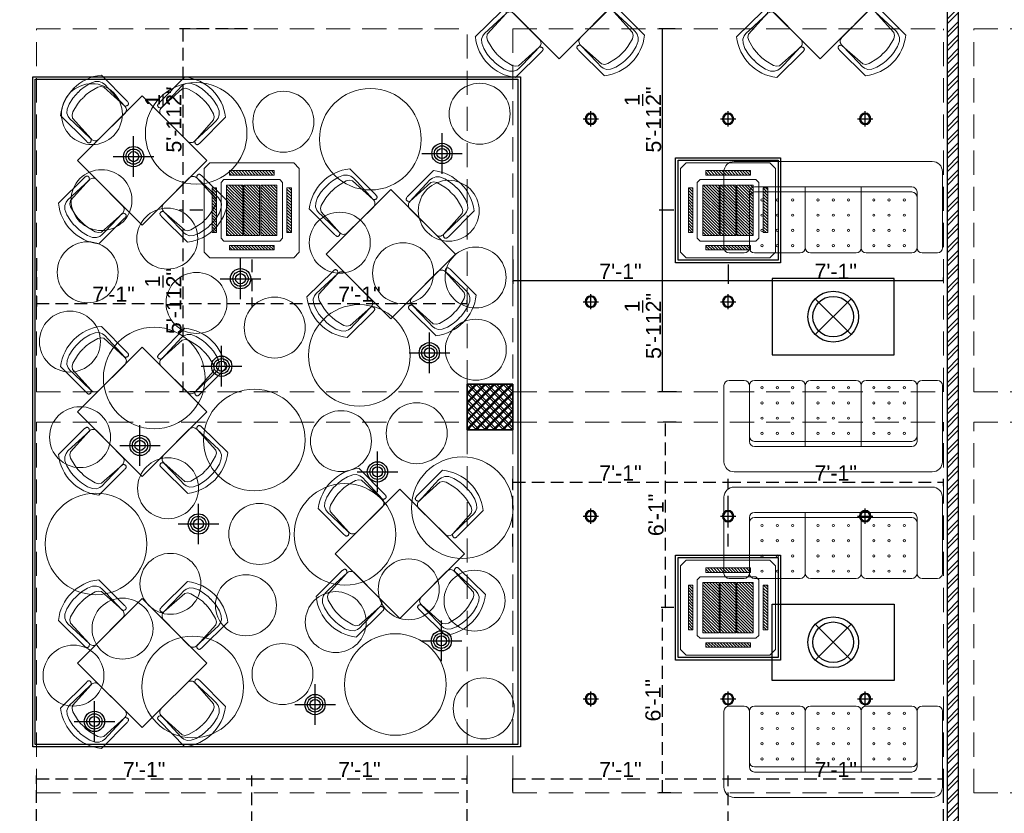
# Model space of a CAD drawing. Header units: inches. Extents: x 105152 to 158499, y 12149 to 30915.
# Tile 16 of 256: x 123361 to 123748, y 17563 to 17876. Entities that reach past the tile are written whole.
import ezdxf

# ---------------------------------------------------------------- set-up
doc = ezdxf.new("R2010")
doc.units = ezdxf.units.IN
doc.header["$MEASUREMENT"] = 0
doc.header["$PDMODE"] = 34
doc.linetypes.add('HIDDEN', pattern=[0.375, 0.25, -0.125])
for name, color, linetype, lineweight in [('-AC-EQUEPMENT', 1, 'Continuous', 20), ('PD_COLUMN', 2, 'Continuous', 60), ('PD_FURNITURE_FIX', 20, 'Continuous', 18), ('PD_HATCH', 45, 'Continuous', 9)]:
    doc.layers.add(name, color=color, linetype=linetype, lineweight=lineweight)
doc.layers.add('15w led', color=7, linetype='Continuous', true_color=0xe600e6)
doc.layers.add('PD_BASE', color=8, linetype='Continuous', transparency=0.5)
doc.layers.add('PD_DIMENSION', color=101, linetype='Continuous')
doc.layers.add('PD_LIGHTING', color=23, linetype='Continuous')
doc.styles.get("Standard").update_dxf_attribs({"font": 'arial.ttf', "height": 6})
doc.dimstyles.new('ISO-10', dxfattribs={"dimtxt": 6, "dimasz": 0.5, "dimexe": 1.25, "dimexo": 0.625, "dimtad": 1, "dimtoh": 1, "dimdec": 1, "dimlunit": 4, "dimtxsty": 'Standard', "dimblk": 'ARCHTICK', "dimcen": 2.5, "dimclrt": 3, "dimadec": 0, "dimazin": 0, "dimtfac": 1, "dimtdec": 1, "dimtmove": 1, "dimatfit": 3, "dimfxl": 1, "dimarcsym": 0})

# ---------------------------------------------------------------- blocks, each defined once
blk = doc.blocks.new('LGIHT46E')
for p, q in [((7.07, 7.07), (-7.07, -7.07)), ((-7.07, 7.07), (7.07, -7.07))]:
    blk.add_line(p, q)
for radius in [10, 8]:
    blk.add_circle((0, 0), radius)
blk = doc.blocks.new('columns2')
at = {"layer": 'PD_HATCH', "lineweight": 5}
h = blk.add_hatch(dxfattribs=at)
h.set_pattern_fill('ANSI37', color=173, scale=20)
h.paths.add_polyline_path([(387, -250), (387, -268), (369, -268), (369, -250)])
h.paths.add_polyline_path([(18, 0), (18, -15), (0, -15), (0, 0)])
h.paths.add_polyline_path([(18, -828), (18, -813), (0, -813), (0, -828)])
h.paths.add_polyline_path([(201, -870), (186, -870), (186, -888), (201, -888)])
h.paths.add_polyline_path([(570, -870), (555, -870), (555, -888), (570, -888)])
h.paths.add_polyline_path([(754.5, -870), (739.5, -870), (739.5, -888), (754.5, -888)])
h.paths.add_polyline_path([(934.5, -870), (919.5, -870), (919.5, -888), (934.5, -888)])
h.paths.add_polyline_path([(385.5, -870), (370.5, -870), (370.5, -888), (385.5, -888)])
h.paths.add_polyline_path([(201, 42), (186, 42), (186, 60), (201, 60)])
h.paths.add_polyline_path([(387, -578), (387, -560), (369, -560), (369, -578)])
h.paths.add_polyline_path([(1116, -731.5), (1116, -716.5), (1098, -716.5), (1098, -731.5)])
h.paths.add_polyline_path([(1116, -111.5), (1116, -96.5), (1098, -96.5), (1098, -111.5)])
h.paths.add_polyline_path([(1116, -561.5), (1116, -576.5), (1098, -576.5), (1098, -561.5)])
h.paths.add_polyline_path([(1116, -251.5), (1116, -266.5), (1098, -266.5), (1098, -251.5)])
h.paths.add_polyline_path([(0, -731.5), (0, -716.5), (18, -716.5), (18, -731.5)])
h.paths.add_polyline_path([(0, -111.5), (0, -96.5), (18, -96.5), (18, -111.5)])
h.paths.add_polyline_path([(0, -406.5), (0, -421.5), (18, -421.5), (18, -406.5)])
h.paths.add_polyline_path([(0, -561.5), (0, -576.5), (18, -576.5), (18, -561.5)])
h.paths.add_polyline_path([(0, -251.5), (0, -266.5), (18, -266.5), (18, -251.5)])
h.paths.add_polyline_path([(993, -111.5), (993, -99.5), (984, -99.5), (984, -111.5)])
h.paths.add_polyline_path([(993, -189.5), (993, -201.5), (984, -201.5), (984, -189.5)])
h.paths.add_polyline_path([(903, -111.5), (903, -99.5), (912, -99.5), (912, -111.5)])
h.paths.add_polyline_path([(903, -189.5), (903, -201.5), (912, -201.5), (912, -189.5)])
h.paths.add_polyline_path([(75, -870), (60, -870), (60, -888), (75, -888)])
h.paths.add_polyline_path([(1116, -870), (1101, -870), (1101, -888), (1116, -888)])
h.paths.add_polyline_path([(75, 42), (60, 42), (60, 60), (75, 60)])
h.paths.add_polyline_path([(570, 42), (555, 42), (555, 60), (570, 60)])
h.paths.add_polyline_path([(754.5, 42), (739.5, 42), (739.5, 60), (754.5, 60)])
h.paths.add_polyline_path([(934.5, 42), (919.5, 42), (919.5, 60), (934.5, 60)])
h.paths.add_polyline_path([(385.5, 42), (370.5, 42), (370.5, 60), (385.5, 60)])
h.paths.add_polyline_path([(1116, 42), (1101, 42), (1101, 60), (1116, 60)])
h.paths.add_polyline_path([(738, -250), (738, -268), (756, -268), (756, -250)])
h.paths.add_polyline_path([(756, -578), (756, -560), (738, -560), (738, -578)])
at = {"layer": 'PD_COLUMN', "color": 173, "lineweight": 5}
blk.add_lwpolyline([(387, -578), (387, -560), (369, -560), (369, -578)], close=True, dxfattribs=at)
at = {"layer": 'PD_HATCH', "color": 173, "linetype": 'HIDDEN', "lineweight": 5, "ltscale": 38}
for p, q in [((199.5, -563), (199.5, -420)), ((199.5, -420), (369, -420)), ((369, -560), (369, -420)), ((387, -420), (556.5, -420)), ((387, -420), (387, -560)), ((556.5, -563), (556.5, -420)), ((568.5, -563), (568.5, -420)), ((568.5, -420), (738, -420)), ((199.5, -563), (369, -563)), ((387, -563), (556.5, -563)), ((568.5, -563), (738, -563)), ((199.5, -721), (199.5, -575)), ((199.5, -575), (369, -575)), ((387, -575), (556.5, -575)), ((556.5, -721), (556.5, -575)), ((568.5, -721), (568.5, -575)), ((568.5, -575), (738, -575)), ((369, -578), (369, -721)), ((387, -578), (387, -721)), ((199.5, -721), (369, -721)), ((387, -721), (556.5, -721)), ((568.5, -721), (738, -721))]:
    blk.add_line(p, q, dxfattribs=at)
blk = doc.blocks.new('dgdg')
h = blk.add_hatch()
h.set_pattern_fill('ANSI31', color=256, scale=150)
h.paths.add_polyline_path([(-20, -226), (-60, -226), (-60, -626), (-20, -626)])
h.paths.add_polyline_path([(-175, -71), (-575, -71), (-575, -111), (-175, -111)])
h.paths.add_polyline_path([(-690, -226), (-730, -226), (-730, -626), (-690, -626)])
h.paths.add_polyline_path([(-175, -741), (-575, -741), (-575, -781), (-175, -781)])
h = blk.add_hatch()
h.set_pattern_fill('ANSI31', color=256, scale=150)
h.set_pattern_definition([(45, (17390.127, 13433.387), (-13.258252, 13.258252), [])])
h.paths.add_polyline_path([(-455, -651), (-600, -651), (-600, -201), (-455, -201)])
h.paths.add_polyline_path([(-295, -201), (-150, -201), (-150, -651), (-295, -651)])
h.paths.add_polyline_path([(-305, -651), (-445, -651), (-445, -201), (-305, -201)])
for points in [[(-750, -1), (0, -1), (50, -51), (50, -801), (0, -851), (-750, -851), (-800, -801), (-800, -51)], [(-575, -71), (-175, -71), (-175, -111), (-575, -111)], [(-625, -151), (-125, -151), (-100, -176), (-100, -676), (-125, -701), (-625, -701), (-650, -676), (-650, -176)], [(-690, -626), (-690, -226), (-730, -226), (-730, -626)], [(-60, -626), (-60, -226), (-20, -226), (-20, -626)], [(-575, -781), (-175, -781), (-175, -741), (-575, -741)]]:
    blk.add_lwpolyline(points, close=True)
for points in [[(-455, -651), (-600, -651), (-600, -201), (-455, -201), (-455, -651)], [(-305, -651), (-445, -651), (-445, -201), (-305, -201), (-305, -651)], [(-295, -201), (-150, -201), (-150, -651), (-295, -651), (-295, -201)]]:
    blk.add_lwpolyline(points)
blk = doc.blocks.new('ight 18w')
at = {"lineweight": 25}
for p, q in [((6, 0), (-6, 0)), ((0, 6), (0, -6))]:
    blk.add_line(p, q, dxfattribs=at)
for radius in [4.5, 3.75]:
    blk.add_circle((0, 0), radius, dxfattribs=at)
blk = doc.blocks.new('PENDATJT3')
for p, q in [((0, -8), (0, 8)), ((-8, 0), (8, 0))]:
    blk.add_line(p, q)
for radius in [4, 3, 2]:
    blk.add_circle((0, 0), radius)
blk = doc.blocks.new('_ArchTick')
at = {"color": 0, "linetype": 'ByBlock', "const_width": 0.15}
blk.add_lwpolyline([(-0.5, -0.5), (0.5, 0.5)], dxfattribs=at)
blk = doc.blocks.new('*D253')
at = {"layer": 'Defpoints', "color": 0, "ltscale": 20, "transparency": 16777216}
for p in [(123452.24, 17872.43), (123425.1, 17800.93), (123433.54, 17800.93)]:
    blk.add_point(p, dxfattribs=at)
at = {"layer": 'PD_DIMENSION', "color": 0, "linetype": 'HIDDEN', "lineweight": -2, "ltscale": 20, "transparency": 16777216}
for p, q in [((123450.5, 17872.43), (123423.85, 17872.43)), ((123425.1, 17872.43), (123425.1, 17800.93)), ((123432.92, 17800.93), (123423.85, 17800.93))]:
    blk.add_line(p, q, dxfattribs=at)
at = {"layer": 'PD_DIMENSION', "color": 0, "lineweight": -2, "ltscale": 20, "transparency": 16777216, "xscale": 0.5, "yscale": 0.5, "zscale": 0.5}
for p, rotation in [((123425.1, 17872.43), 90), ((123425.1, 17800.93), 270)]:
    blk.add_blockref('_ArchTick', p, dxfattribs=dict(at, rotation=rotation))
at = {"layer": 'PD_DIMENSION', "color": 3, "ltscale": 20, "transparency": 16777216, "insert": (123417.4, 17836.68), "char_height": 6, "attachment_point": 5, "rotation": 90}
blk.add_mtext('5\'-11{\\H1.000000x;\\S1/2;}"', dxfattribs=at)
blk = doc.blocks.new('*D254')
at = {"layer": 'Defpoints', "color": 0, "ltscale": 20, "transparency": 16777216}
for p in [(123367.49, 17782.67), (123452.24, 17782.23), (123452.24, 17764.28)]:
    blk.add_point(p, dxfattribs=at)
at = {"layer": 'PD_DIMENSION', "color": 0, "linetype": 'HIDDEN', "lineweight": -2, "ltscale": 20, "transparency": 16777216}
for p, q in [((123367.49, 17782.05), (123367.49, 17763.03)), ((123452.24, 17781.6), (123452.24, 17763.03)), ((123367.49, 17764.28), (123452.24, 17764.28))]:
    blk.add_line(p, q, dxfattribs=at)
at = {"layer": 'PD_DIMENSION', "color": 0, "lineweight": -2, "ltscale": 20, "transparency": 16777216, "xscale": 0.5, "yscale": 0.5, "zscale": 0.5, "rotation": 180}
blk.add_blockref('_ArchTick', (123367.49, 17764.28), dxfattribs=at)
at = {"layer": 'PD_DIMENSION', "color": 0, "lineweight": -2, "ltscale": 20, "transparency": 16777216, "xscale": 0.5, "yscale": 0.5, "zscale": 0.5}
blk.add_blockref('_ArchTick', (123452.24, 17764.28), dxfattribs=at)
at = {"layer": 'PD_DIMENSION', "color": 3, "ltscale": 20, "transparency": 16777216, "insert": (123397.84, 17767.91), "char_height": 6, "attachment_point": 5}
blk.add_mtext('7\'-1"', dxfattribs=at)
blk = doc.blocks.new('*D255')
at = {"layer": 'Defpoints', "color": 0, "ltscale": 20, "transparency": 16777216}
for p in [(123452.24, 17782.23), (123536.99, 17764.28), (123536.99, 17764.28)]:
    blk.add_point(p, dxfattribs=at)
at = {"layer": 'PD_DIMENSION', "color": 0, "linetype": 'HIDDEN', "lineweight": -2, "ltscale": 20, "transparency": 16777216}
for p, q in [((123452.24, 17781.6), (123452.24, 17763.03)), ((123452.24, 17764.28), (123536.99, 17764.28)), ((123536.99, 17764.28), (123536.99, 17765.53))]:
    blk.add_line(p, q, dxfattribs=at)
at = {"layer": 'PD_DIMENSION', "color": 0, "lineweight": -2, "ltscale": 20, "transparency": 16777216, "xscale": 0.5, "yscale": 0.5, "zscale": 0.5, "rotation": 180}
blk.add_blockref('_ArchTick', (123452.24, 17764.28), dxfattribs=at)
at = {"layer": 'PD_DIMENSION', "color": 0, "lineweight": -2, "ltscale": 20, "transparency": 16777216, "xscale": 0.5, "yscale": 0.5, "zscale": 0.5}
blk.add_blockref('_ArchTick', (123536.99, 17764.28), dxfattribs=at)
at = {"layer": 'PD_DIMENSION', "color": 3, "ltscale": 20, "transparency": 16777216, "insert": (123494.62, 17767.91), "char_height": 6, "attachment_point": 5}
blk.add_mtext('7\'-1"', dxfattribs=at)
blk = doc.blocks.new('*D256')
at = {"layer": 'Defpoints', "color": 0, "ltscale": 20, "transparency": 16777216}
for p in [(123433.54, 17800.93), (123425.1, 17729.43), (123433.54, 17729.43)]:
    blk.add_point(p, dxfattribs=at)
at = {"layer": 'PD_DIMENSION', "color": 0, "linetype": 'HIDDEN', "lineweight": -2, "ltscale": 20, "transparency": 16777216}
for p, q in [((123432.92, 17800.93), (123423.85, 17800.93)), ((123425.1, 17800.93), (123425.1, 17729.43)), ((123432.92, 17729.43), (123423.85, 17729.43))]:
    blk.add_line(p, q, dxfattribs=at)
at = {"layer": 'PD_DIMENSION', "color": 0, "lineweight": -2, "ltscale": 20, "transparency": 16777216, "xscale": 0.5, "yscale": 0.5, "zscale": 0.5}
for p, rotation in [((123425.1, 17800.93), 90), ((123425.1, 17729.43), 270)]:
    blk.add_blockref('_ArchTick', p, dxfattribs=dict(at, rotation=rotation))
at = {"layer": 'PD_DIMENSION', "color": 3, "ltscale": 20, "transparency": 16777216, "insert": (123417.4, 17765.18), "char_height": 6, "attachment_point": 5, "rotation": 90}
blk.add_mtext('5\'-11{\\H1.000000x;\\S1/2;}"', dxfattribs=at)
blk = doc.blocks.new('*D269')
at = {"layer": 'Defpoints', "color": 0, "ltscale": 20, "transparency": 16777216}
for p in [(123452.24, 17577.03), (123367.49, 17559.43), (123452.24, 17549.43)]:
    blk.add_point(p, dxfattribs=at)
at = {"layer": 'PD_DIMENSION', "color": 0, "linetype": 'HIDDEN', "lineweight": -2, "ltscale": 20, "transparency": 16777216}
for p, q in [((123367.49, 17560.05), (123367.49, 17578.28)), ((123452.24, 17551.63), (123452.24, 17578.28)), ((123367.49, 17577.03), (123452.24, 17577.03))]:
    blk.add_line(p, q, dxfattribs=at)
at = {"layer": 'PD_DIMENSION', "color": 0, "lineweight": -2, "ltscale": 20, "transparency": 16777216, "xscale": 0.5, "yscale": 0.5, "zscale": 0.5, "rotation": 180}
blk.add_blockref('_ArchTick', (123367.49, 17577.03), dxfattribs=at)
at = {"layer": 'PD_DIMENSION', "color": 0, "lineweight": -2, "ltscale": 20, "transparency": 16777216, "xscale": 0.5, "yscale": 0.5, "zscale": 0.5}
blk.add_blockref('_ArchTick', (123452.24, 17577.03), dxfattribs=at)
at = {"layer": 'PD_DIMENSION', "color": 3, "ltscale": 20, "transparency": 16777216, "insert": (123409.87, 17580.67), "char_height": 6, "attachment_point": 5}
blk.add_mtext('7\'-1"', dxfattribs=at)
blk = doc.blocks.new('*D270')
at = {"layer": 'Defpoints', "color": 0, "ltscale": 20, "transparency": 16777216}
for p in [(123536.99, 17577.03), (123536.99, 17559.43), (123452.24, 17549.43)]:
    blk.add_point(p, dxfattribs=at)
at = {"layer": 'PD_DIMENSION', "color": 0, "linetype": 'HIDDEN', "lineweight": -2, "ltscale": 20, "transparency": 16777216}
for p, q in [((123452.24, 17551.63), (123452.24, 17578.28)), ((123536.99, 17560.05), (123536.99, 17578.28)), ((123452.24, 17577.03), (123536.99, 17577.03))]:
    blk.add_line(p, q, dxfattribs=at)
at = {"layer": 'PD_DIMENSION', "color": 0, "lineweight": -2, "ltscale": 20, "transparency": 16777216, "xscale": 0.5, "yscale": 0.5, "zscale": 0.5, "rotation": 180}
blk.add_blockref('_ArchTick', (123452.24, 17577.03), dxfattribs=at)
at = {"layer": 'PD_DIMENSION', "color": 0, "lineweight": -2, "ltscale": 20, "transparency": 16777216, "xscale": 0.5, "yscale": 0.5, "zscale": 0.5}
blk.add_blockref('_ArchTick', (123536.99, 17577.03), dxfattribs=at)
at = {"layer": 'PD_DIMENSION', "color": 3, "ltscale": 20, "transparency": 16777216, "insert": (123494.62, 17580.67), "char_height": 6, "attachment_point": 5}
blk.add_mtext('7\'-1"', dxfattribs=at)
blk = doc.blocks.new('*D271')
at = {"layer": 'Defpoints', "color": 0, "ltscale": 20, "transparency": 16777216}
for p in [(123639.74, 17577.03), (123554.99, 17571.43), (123639.74, 17549.43)]:
    blk.add_point(p, dxfattribs=at)
at = {"layer": 'PD_DIMENSION', "color": 0, "linetype": 'HIDDEN', "lineweight": -2, "ltscale": 20, "transparency": 16777216}
for p, q in [((123554.99, 17572.05), (123554.99, 17578.28)), ((123639.74, 17551.63), (123639.74, 17578.28)), ((123554.99, 17577.03), (123639.74, 17577.03))]:
    blk.add_line(p, q, dxfattribs=at)
at = {"layer": 'PD_DIMENSION', "color": 0, "lineweight": -2, "ltscale": 20, "transparency": 16777216, "xscale": 0.5, "yscale": 0.5, "zscale": 0.5, "rotation": 180}
blk.add_blockref('_ArchTick', (123554.99, 17577.03), dxfattribs=at)
at = {"layer": 'PD_DIMENSION', "color": 0, "lineweight": -2, "ltscale": 20, "transparency": 16777216, "xscale": 0.5, "yscale": 0.5, "zscale": 0.5}
blk.add_blockref('_ArchTick', (123639.74, 17577.03), dxfattribs=at)
at = {"layer": 'PD_DIMENSION', "color": 3, "ltscale": 20, "transparency": 16777216, "insert": (123597.37, 17580.67), "char_height": 6, "attachment_point": 5}
blk.add_mtext('7\'-1"', dxfattribs=at)
blk = doc.blocks.new('*D272')
at = {"layer": 'Defpoints', "color": 0, "ltscale": 20, "transparency": 16777216}
for p in [(123724.49, 17577.03), (123724.49, 17559.43), (123639.74, 17549.43)]:
    blk.add_point(p, dxfattribs=at)
at = {"layer": 'PD_DIMENSION', "color": 0, "linetype": 'HIDDEN', "lineweight": -2, "ltscale": 20, "transparency": 16777216}
for p, q in [((123639.74, 17551.63), (123639.74, 17578.28)), ((123724.49, 17560.05), (123724.49, 17578.28)), ((123639.74, 17577.03), (123724.49, 17577.03))]:
    blk.add_line(p, q, dxfattribs=at)
at = {"layer": 'PD_DIMENSION', "color": 0, "lineweight": -2, "ltscale": 20, "transparency": 16777216, "xscale": 0.5, "yscale": 0.5, "zscale": 0.5, "rotation": 180}
blk.add_blockref('_ArchTick', (123639.74, 17577.03), dxfattribs=at)
at = {"layer": 'PD_DIMENSION', "color": 0, "lineweight": -2, "ltscale": 20, "transparency": 16777216, "xscale": 0.5, "yscale": 0.5, "zscale": 0.5}
blk.add_blockref('_ArchTick', (123724.49, 17577.03), dxfattribs=at)
at = {"layer": 'PD_DIMENSION', "color": 3, "ltscale": 20, "transparency": 16777216, "insert": (123682.12, 17580.67), "char_height": 6, "attachment_point": 5}
blk.add_mtext('7\'-1"', dxfattribs=at)
blk = doc.blocks.new('*D273')
at = {"layer": 'Defpoints', "color": 0, "ltscale": 20, "transparency": 16777216}
for p in [(123613.92, 17644.43), (123619.04, 17644.43), (123617.9, 17571.43)]:
    blk.add_point(p, dxfattribs=at)
at = {"layer": 'PD_DIMENSION', "color": 0, "linetype": 'HIDDEN', "lineweight": -2, "ltscale": 20, "transparency": 16777216}
for p, q in [((123618.42, 17644.43), (123612.67, 17644.43)), ((123613.92, 17571.43), (123613.92, 17644.43)), ((123617.27, 17571.43), (123612.67, 17571.43))]:
    blk.add_line(p, q, dxfattribs=at)
at = {"layer": 'PD_DIMENSION', "color": 0, "lineweight": -2, "ltscale": 20, "transparency": 16777216, "xscale": 0.5, "yscale": 0.5, "zscale": 0.5}
for p, rotation in [((123613.92, 17644.43), 90), ((123613.92, 17571.43), 270)]:
    blk.add_blockref('_ArchTick', p, dxfattribs=dict(at, rotation=rotation))
at = {"layer": 'PD_DIMENSION', "color": 3, "ltscale": 20, "transparency": 16777216, "insert": (123610.23, 17607.93), "char_height": 6, "attachment_point": 5, "rotation": 90}
blk.add_mtext('6\'-1"', dxfattribs=at)
blk = doc.blocks.new('*D274')
at = {"layer": 'Defpoints', "color": 0, "ltscale": 20, "transparency": 16777216}
for p in [(123615.06, 17717.43), (123619.89, 17717.43), (123619.04, 17644.43)]:
    blk.add_point(p, dxfattribs=at)
at = {"layer": 'PD_DIMENSION', "color": 0, "linetype": 'HIDDEN', "lineweight": -2, "ltscale": 20, "transparency": 16777216}
for p, q in [((123619.26, 17717.43), (123613.81, 17717.43)), ((123615.06, 17644.43), (123615.06, 17717.43)), ((123618.42, 17644.43), (123613.81, 17644.43))]:
    blk.add_line(p, q, dxfattribs=at)
at = {"layer": 'PD_DIMENSION', "color": 0, "lineweight": -2, "ltscale": 20, "transparency": 16777216, "xscale": 0.5, "yscale": 0.5, "zscale": 0.5}
for p, rotation in [((123615.06, 17717.43), 90), ((123615.06, 17644.43), 270)]:
    blk.add_blockref('_ArchTick', p, dxfattribs=dict(at, rotation=rotation))
at = {"layer": 'PD_DIMENSION', "color": 3, "ltscale": 20, "transparency": 16777216, "insert": (123611.38, 17680.93), "char_height": 6, "attachment_point": 5, "rotation": 90}
blk.add_mtext('6\'-1"', dxfattribs=at)
blk = doc.blocks.new('*D275')
at = {"layer": 'Defpoints', "color": 0, "ltscale": 20, "transparency": 16777216}
for p in [(123639.74, 17693.84), (123554.99, 17666.99), (123639.74, 17665.13)]:
    blk.add_point(p, dxfattribs=at)
at = {"layer": 'PD_DIMENSION', "color": 0, "linetype": 'HIDDEN', "lineweight": -2, "ltscale": 20, "transparency": 16777216}
for p, q in [((123554.99, 17668.44), (123554.99, 17695.09)), ((123639.74, 17668.44), (123639.74, 17695.09)), ((123554.99, 17693.84), (123639.74, 17693.84))]:
    blk.add_line(p, q, dxfattribs=at)
at = {"layer": 'PD_DIMENSION', "color": 0, "lineweight": -2, "ltscale": 20, "transparency": 16777216, "xscale": 0.5, "yscale": 0.5, "zscale": 0.5, "rotation": 180}
blk.add_blockref('_ArchTick', (123554.99, 17693.84), dxfattribs=at)
at = {"layer": 'PD_DIMENSION', "color": 0, "lineweight": -2, "ltscale": 20, "transparency": 16777216, "xscale": 0.5, "yscale": 0.5, "zscale": 0.5}
blk.add_blockref('_ArchTick', (123639.74, 17693.84), dxfattribs=at)
at = {"layer": 'PD_DIMENSION', "color": 3, "ltscale": 20, "transparency": 16777216, "insert": (123597.37, 17697.47), "char_height": 6, "attachment_point": 5}
blk.add_mtext('7\'-1"', dxfattribs=at)
blk = doc.blocks.new('*D276')
at = {"layer": 'Defpoints', "color": 0, "ltscale": 20, "transparency": 16777216}
for p in [(123724.49, 17693.84), (123724.49, 17691.57), (123639.74, 17665.13)]:
    blk.add_point(p, dxfattribs=at)
at = {"layer": 'PD_DIMENSION', "color": 0, "linetype": 'HIDDEN', "lineweight": -2, "ltscale": 20, "transparency": 16777216}
for p, q in [((123639.74, 17668.44), (123639.74, 17695.09)), ((123724.49, 17692.2), (123724.49, 17695.09)), ((123639.74, 17693.84), (123724.49, 17693.84))]:
    blk.add_line(p, q, dxfattribs=at)
at = {"layer": 'PD_DIMENSION', "color": 0, "lineweight": -2, "ltscale": 20, "transparency": 16777216, "xscale": 0.5, "yscale": 0.5, "zscale": 0.5, "rotation": 180}
blk.add_blockref('_ArchTick', (123639.74, 17693.84), dxfattribs=at)
at = {"layer": 'PD_DIMENSION', "color": 0, "lineweight": -2, "ltscale": 20, "transparency": 16777216, "xscale": 0.5, "yscale": 0.5, "zscale": 0.5}
blk.add_blockref('_ArchTick', (123724.49, 17693.84), dxfattribs=at)
at = {"layer": 'PD_DIMENSION', "color": 3, "ltscale": 20, "transparency": 16777216, "insert": (123682.12, 17697.47), "char_height": 6, "attachment_point": 5}
blk.add_mtext('7\'-1"', dxfattribs=at)
blk = doc.blocks.new('*D277')
at = {"layer": 'Defpoints', "color": 0, "transparency": 16777216}
for p in [(123554.99, 17782.16), (123639.74, 17780.23), (123639.74, 17773.24)]:
    blk.add_point(p, dxfattribs=at)
at = {"layer": 'PD_DIMENSION', "color": 0, "linetype": 'HIDDEN', "lineweight": -2, "transparency": 16777216}
for p, q in [((123554.99, 17781.53), (123554.99, 17771.99)), ((123639.74, 17779.6), (123639.74, 17771.99)), ((123554.99, 17773.24), (123639.74, 17773.24))]:
    blk.add_line(p, q, dxfattribs=at)
at = {"layer": 'PD_DIMENSION', "color": 0, "lineweight": -2, "transparency": 16777216, "xscale": 0.5, "yscale": 0.5, "zscale": 0.5, "rotation": 180}
blk.add_blockref('_ArchTick', (123554.99, 17773.24), dxfattribs=at)
at = {"layer": 'PD_DIMENSION', "color": 0, "lineweight": -2, "transparency": 16777216, "xscale": 0.5, "yscale": 0.5, "zscale": 0.5}
blk.add_blockref('_ArchTick', (123639.74, 17773.24), dxfattribs=at)
at = {"layer": 'PD_DIMENSION', "color": 3, "transparency": 16777216, "insert": (123597.37, 17776.88), "char_height": 6, "attachment_point": 5}
blk.add_mtext('7\'-1"', dxfattribs=at)
blk = doc.blocks.new('*D278')
at = {"layer": 'Defpoints', "color": 0, "transparency": 16777216}
for p in [(123639.74, 17780.23), (123724.49, 17773.24), (123724.49, 17773.24)]:
    blk.add_point(p, dxfattribs=at)
at = {"layer": 'PD_DIMENSION', "color": 0, "linetype": 'HIDDEN', "lineweight": -2, "transparency": 16777216}
for p, q in [((123639.74, 17779.6), (123639.74, 17771.99)), ((123639.74, 17773.24), (123724.49, 17773.24)), ((123724.49, 17773.24), (123724.49, 17774.49))]:
    blk.add_line(p, q, dxfattribs=at)
at = {"layer": 'PD_DIMENSION', "color": 0, "lineweight": -2, "transparency": 16777216, "xscale": 0.5, "yscale": 0.5, "zscale": 0.5, "rotation": 180}
blk.add_blockref('_ArchTick', (123639.74, 17773.24), dxfattribs=at)
at = {"layer": 'PD_DIMENSION', "color": 0, "lineweight": -2, "transparency": 16777216, "xscale": 0.5, "yscale": 0.5, "zscale": 0.5}
blk.add_blockref('_ArchTick', (123724.49, 17773.24), dxfattribs=at)
at = {"layer": 'PD_DIMENSION', "color": 3, "transparency": 16777216, "insert": (123682.12, 17776.88), "char_height": 6, "attachment_point": 5}
blk.add_mtext('7\'-1"', dxfattribs=at)
blk = doc.blocks.new('*D279')
at = {"layer": 'Defpoints', "color": 0, "transparency": 16777216}
for p in [(123613.92, 17800.93), (123619.04, 17800.93), (123620.09, 17729.43)]:
    blk.add_point(p, dxfattribs=at)
at = {"layer": 'PD_DIMENSION', "color": 0, "linetype": 'HIDDEN', "lineweight": -2, "transparency": 16777216}
for p, q in [((123618.42, 17800.93), (123612.67, 17800.93)), ((123613.92, 17729.43), (123613.92, 17800.93)), ((123619.46, 17729.43), (123612.67, 17729.43))]:
    blk.add_line(p, q, dxfattribs=at)
at = {"layer": 'PD_DIMENSION', "color": 0, "lineweight": -2, "transparency": 16777216, "xscale": 0.5, "yscale": 0.5, "zscale": 0.5}
for p, rotation in [((123613.92, 17800.93), 90), ((123613.92, 17729.43), 270)]:
    blk.add_blockref('_ArchTick', p, dxfattribs=dict(at, rotation=rotation))
at = {"layer": 'PD_DIMENSION', "color": 3, "transparency": 16777216, "insert": (123606.22, 17755.37), "char_height": 6, "attachment_point": 5, "rotation": 90}
blk.add_mtext('5\'-11{\\H1.000000x;\\S1/2;}"', dxfattribs=at)
blk = doc.blocks.new('*D280')
at = {"layer": 'Defpoints', "color": 0, "transparency": 16777216}
for p in [(123613.92, 17872.43), (123619.54, 17872.43), (123619.04, 17800.93)]:
    blk.add_point(p, dxfattribs=at)
at = {"layer": 'PD_DIMENSION', "color": 0, "linetype": 'HIDDEN', "lineweight": -2, "transparency": 16777216}
for p, q in [((123618.92, 17872.43), (123612.67, 17872.43)), ((123613.92, 17800.93), (123613.92, 17872.43)), ((123618.42, 17800.93), (123612.67, 17800.93))]:
    blk.add_line(p, q, dxfattribs=at)
at = {"layer": 'PD_DIMENSION', "color": 0, "lineweight": -2, "transparency": 16777216, "xscale": 0.5, "yscale": 0.5, "zscale": 0.5}
for p, rotation in [((123613.92, 17872.43), 90), ((123613.92, 17800.93), 270)]:
    blk.add_blockref('_ArchTick', p, dxfattribs=dict(at, rotation=rotation))
at = {"layer": 'PD_DIMENSION', "color": 3, "transparency": 16777216, "insert": (123606.22, 17836.68), "char_height": 6, "attachment_point": 5, "rotation": 90}
blk.add_mtext('5\'-11{\\H1.000000x;\\S1/2;}"', dxfattribs=at)
blk = doc.blocks.new('A$C57124B3B')
at = {"color": 251, "lineweight": 5}
for p, q in [((46, 504), (46, 109)), ((665, 109), (665, 506))]:
    blk.add_line(p, q, dxfattribs=at)
for points in [[(100, 525), (95, 530), (90, 534), (86, 537), (82, 539), (78, 541), (75, 542), (71, 542), (68, 542), (66, 541), (63, 541), (61, 540), (59, 539), (57, 538), (55, 537), (54, 535), (52, 534), (51, 532), (50, 529), (49, 526), (48, 522), (47, 516), (46, 509), (46, 506)], [(610, 525), (615, 530), (620, 534), (624, 537), (629, 539), (632, 541), (636, 542), (639, 542), (642, 542), (645, 541), (647, 541), (650, 540), (652, 539), (653, 538), (655, 537), (657, 535), (658, 534), (659, 532), (660, 529), (662, 526), (663, 522), (664, 516), (664, 509), (665, 506)], [(100, 525), (92, 265), (90, 207), (95, 175), (111, 140), (143, 111), (197, 86), (269, 70), (318, 65), (357, 65)], [(610, 525), (619, 265), (621, 207), (615, 175), (599, 140), (568, 111), (513, 86), (441, 70), (392, 65), (354, 65)]]:
    blk.add_lwpolyline(points, dxfattribs=at)
blk.add_lwpolyline([(353, 144), (310, 144), (260, 151), (165, 175), (136, 193), (116, 221), (100, 522, -0.429937), (157, 583), (553, 583, -0.429937), (610, 522), (594, 221), (575, 193), (545, 175), (450, 151), (401, 144), (357, 144)], format="xyb", dxfattribs=at)
blk.add_arc((355, 499), 498, 231.563, 308.437, dxfattribs=at)
blk = doc.blocks.new('5T2G3')
at = {"color": 251, "lineweight": 5}
blk.add_lwpolyline([(-65.1, 22.42), (-29.1, 22.42), (-29.1, 58.42), (-65.1, 58.42)], close=True, dxfattribs=at)
at = {"color": 251, "extrusion": (0, 0, -1), "yscale": 0.03640297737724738, "zscale": -0.03640297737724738}
for p, xscale, rotation in [((58.84, 79.7), 0.03640297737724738, 180.3099349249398), ((86.38, 27.68), 0.03640297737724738, 90.30993492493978), ((7.82, 27.68), -0.03640297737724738, 269.6900650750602), ((58.84, 1.14), -0.03640297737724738, 359.6900650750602)]:
    blk.add_blockref('A$C57124B3B', p, dxfattribs=dict(at, xscale=xscale, rotation=rotation))
blk = doc.blocks.new('3SEATER445')
at = {"color": 251, "lineweight": 5}
for p, q in [((-31.85, 36), (-37.85, 36)), ((-9.85, 36), (-27.85, 36)), ((-5.85, 36), (12.15, 36)), ((16.15, 36), (34.15, 36)), ((38.15, 36), (44.15, 36)), ((-39.85, 4), (-39.85, 34)), ((-29.85, 12), (-29.85, 34)), ((-7.85, 10), (-7.85, 34)), ((14.15, 10), (14.15, 34)), ((36.15, 34), (36.15, 12)), ((46.15, 34), (46.15, 4)), ((34.15, 12), (-27.85, 12)), ((-27.85, 10), (34.15, 10)), ((42.15, 0), (-35.85, 0))]:
    blk.add_line(p, q, dxfattribs=at)
for centre in [(-24.85, 33.14), (-18.85, 33.14), (-12.85, 33.14), (-2.85, 33.14), (3.15, 33.14), (9.15, 33.14), (19.15, 33.14), (25.15, 33.14), (31.15, 33.14), (-24.85, 27.14), (-18.85, 27.14), (-12.85, 27.14), (-2.85, 27.14), (3.15, 27.14), (9.15, 27.14), (19.15, 27.14), (25.15, 27.14), (31.15, 27.14), (-24.85, 21.14), (-18.85, 21.14), (-12.85, 21.14), (-2.85, 21.14), (3.15, 21.14), (9.15, 21.14), (19.15, 21.14), (25.15, 21.14), (31.15, 21.14), (-24.85, 15.14), (-18.85, 15.14), (-12.85, 15.14), (-2.85, 15.14), (3.15, 15.14), (9.15, 15.14), (19.15, 15.14), (25.15, 15.14), (31.15, 15.14)]:
    blk.add_circle(centre, 0.442, dxfattribs=at)
for centre, radius, start, end in [((-37.85, 34), 2, 90, 180), ((-31.85, 34), 2, 0, 90), ((-27.85, 34), 2, 90, 180), ((-9.85, 34), 2, 0, 90), ((-5.85, 34), 2, 90, 180), ((12.15, 34), 2, 0, 90), ((16.15, 34), 2, 90, 180), ((34.15, 34), 2, 360, 90), ((38.15, 34), 2, 90, 180), ((44.15, 34), 2, 360, 90), ((-27.85, 14), 2, 180, 270), ((-27.85, 12), 2, 180, 270), ((34.15, 14), 2, 270, 0), ((34.15, 12), 2, 270, 0), ((-35.85, 4), 4, 180, 270), ((42.15, 4), 4, 270, 360)]:
    blk.add_arc(centre, radius, start, end, dxfattribs=at)

msp = doc.modelspace()

# ---------------------------------------------------------------- hatches: boundary and pattern name
at = {"layer": 'PD_BASE'}
h = msp.add_hatch(dxfattribs=at)
h.set_pattern_fill('ANSI32', color=256, scale=10)
h.set_pattern_definition([(45, (-9858.2517, -1236.3267), (-2.65165043, 2.65165043), []), (45, (-9856.484, -1236.3267), (-2.65165043, 2.65165043), [])])
h.paths.add_polyline_path([(123730.49, 17954.55), (123536.99, 17954.55), (123536.99, 17949.55), (123574.94, 17949.55), (123725.99, 17949.55), (123725.99, 17422.43), (123730.49, 17422.43), (123730.49, 17949.55)])
h = msp.add_hatch(dxfattribs=at)
h.set_pattern_fill('ANSI37', color=256, scale=20)
h.set_pattern_definition([(45, (268611.2745, 44121.918), (-1.767766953, 1.767766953), []), (135, (268611.2745, 44121.918), (-1.767766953, -1.767766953), [])])
h.paths.add_polyline_path([(123554.99, 17714.43), (123554.99, 17732.43), (123536.99, 17732.43), (123536.99, 17714.43)])

# ---------------------------------------------------------------- linework, layer by layer
at = {"layer": 'PD_BASE', "lineweight": 30}
msp.add_line((123730.49, 17849.15), (123730.49, 17893.89), dxfattribs=at)
msp.add_lwpolyline([(123725.99, 17949.55), (123725.99, 17422.43), (123730.49, 17422.43), (123730.49, 17949.55)], dxfattribs=at)
at = {"layer": 'PD_BASE'}
for points in [[(123657.14, 17744.03), (123705.14, 17744.03), (123705.14, 17774.03), (123657.14, 17774.03)], [(123554.99, 17714.43), (123554.99, 17732.43), (123536.99, 17732.43), (123536.99, 17714.43)], [(123536.99, 17732.43), (123554.99, 17732.43), (123554.99, 17714.43), (123536.99, 17714.43)], [(123657.14, 17645.78), (123705.14, 17645.78), (123705.14, 17615.78), (123657.14, 17615.78)]]:
    msp.add_lwpolyline(points, close=True, dxfattribs=at)
at = {"layer": 'PD_BASE', "color": 251, "true_color": 0x636466}
msp.add_lwpolyline([(123554.99, 17714.43), (123554.99, 17732.43), (123536.99, 17732.43), (123536.99, 17714.43)], close=True, dxfattribs=at)
at = {"layer": 'PD_FURNITURE_FIX'}
for centre, radius in [((123389.3, 17838.8), 12), ((123430.35, 17831.25), 20), ((123541.94, 17838.95), 12), ((123464.69, 17835.8), 12), ((123498.91, 17828.94), 20), ((123393.09, 17804.93), 12), ((123529.8, 17800.74), 12), ((123418.99, 17789.79), 12), ((123486.9, 17788.17), 12), ((123387.64, 17776.52), 12), ((123511.79, 17776.16), 12), ((123540.34, 17774.46), 12), ((123430.49, 17764.44), 12), ((123461.26, 17754.75), 12), ((123380.66, 17749.23), 12), ((123494.56, 17743.77), 20), ((123540.45, 17746.02), 12), ((123413.83, 17734.87), 20), ((123453.28, 17710.45), 20), ((123384.65, 17711.57), 12), ((123487.36, 17710), 12), ((123517.17, 17713.12), 12), ((123419.3, 17691.46), 12), ((123535.1, 17683.79), 20), ((123488.91, 17673.28), 20), ((123390.89, 17669.52), 20), ((123455.21, 17673.44), 12), ((123420.23, 17653.79), 12), ((123514.04, 17651.62), 12), ((123449.94, 17645.34), 12), ((123539.93, 17647.16), 12), ((123401.36, 17636.16), 12), ((123485.32, 17638.71), 12), ((123428.96, 17613.17), 20), ((123508.78, 17614.14), 20), ((123382.06, 17617.64), 12), ((123464.34, 17618.25), 12), ((123543.54, 17604.73), 12)]:
    msp.add_circle(centre, radius, dxfattribs=at)
at = {"layer": 'PD_LIGHTING'}
for points in [[(123557.99, 17589.55), (123365.99, 17589.55), (123365.99, 17853.55), (123557.99, 17853.55)], [(123556.99, 17590.55), (123366.99, 17590.55), (123366.99, 17852.55), (123556.99, 17852.55)], [(123619.04, 17821.63), (123660.44, 17821.63), (123660.44, 17780.23), (123619.04, 17780.23)], [(123620.04, 17820.63), (123659.44, 17820.63), (123659.44, 17781.23), (123620.04, 17781.23)], [(123619.04, 17665.13), (123660.44, 17665.13), (123660.44, 17623.73), (123619.04, 17623.73)], [(123620.04, 17664.13), (123659.44, 17664.13), (123659.44, 17624.73), (123620.04, 17624.73)]]:
    msp.add_lwpolyline(points, close=True, dxfattribs=at)

# ---------------------------------------------------------------- block references
at = {"layer": '-AC-EQUEPMENT', "color": 251, "true_color": 0x636466, "xscale": -0.04399999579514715, "yscale": 0.04399999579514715, "zscale": 0.04399999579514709}
for p in [(123435.74, 17819.67), (123623.24, 17819.67), (123623.24, 17663.17)]:
    msp.add_blockref('dgdg', p, dxfattribs=at)
at = {"layer": '15w led', "xscale": -0.5, "yscale": 0.5, "zscale": 0.5, "rotation": 90}
for p in [(123585.74, 17836.93), (123639.74, 17836.93), (123693.74, 17836.93), (123585.74, 17764.93), (123639.74, 17764.93), (123585.74, 17680.43), (123639.74, 17680.43), (123693.74, 17680.43), (123585.74, 17608.43), (123639.74, 17608.43), (123693.74, 17608.43)]:
    msp.add_blockref('ight 18w', p, dxfattribs=at)
at = {"layer": 'PD_BASE', "rotation": 45}
for p in [(123635.1, 17890.75), (123737.95, 17890.75), (123470.99, 17825.23), (123568.83, 17788.36), (123470.99, 17726.27), (123572.41, 17670.34)]:
    msp.add_blockref('5T2G3', p, dxfattribs=at)
at = {"layer": 'PD_BASE', "xscale": -1}
for name, p, rotation in [('3SEATER445', (123677.99, 17820.15), 180), ('3SEATER445', (123677.99, 17691.91), 180), ('5T2G3', (123470.99, 17617.87), 134.9999999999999)]:
    msp.add_blockref(name, p, dxfattribs=dict(at, rotation=rotation))
at = {"layer": 'PD_BASE'}
for p in [(123677.99, 17697.91), (123677.99, 17569.66)]:
    msp.add_blockref('3SEATER445', p, dxfattribs=at)
at = {"layer": 'PD_COLUMN'}
msp.add_blockref('columns2', (123167.99, 18292.43), dxfattribs=at)
at = {"layer": 'PD_LIGHTING'}
for name, p in [('PENDATJT3', (123527.13, 17823.33)), ('PENDATJT3', (123405.73, 17822.07)), ('PENDATJT3', (123447.85, 17773.99)), ('LGIHT46E', (123681.14, 17759.03)), ('PENDATJT3', (123522.15, 17744.81)), ('PENDATJT3', (123440.38, 17739.52)), ('PENDATJT3', (123408.24, 17708.32)), ('PENDATJT3', (123501.73, 17697.9)), ('PENDATJT3', (123431.23, 17677.37)), ('LGIHT46E', (123681.14, 17630.78)), ('PENDATJT3', (123526.88, 17631.34)), ('PENDATJT3', (123477.15, 17606.25)), ('PENDATJT3', (123390.31, 17599.6))]:
    msp.add_blockref(name, p, dxfattribs=at)

# ---------------------------------------------------------------- dimensions: what is measured, and where the dimension line sits
at = {"layer": 'PD_DIMENSION', "ltscale": 20}
for base, p1, p2, picture, middle in [((123425.1, 17800.93), (123452.24, 17872.43), (123433.54, 17800.93), '*D253', (123417.4, 17836.68)), ((123425.1, 17729.43), (123433.54, 17800.93), (123433.54, 17729.43), '*D256', (123417.4, 17765.18)), ((123615.06, 17717.43), (123619.04, 17644.43), (123619.89, 17717.43), '*D274', (123611.38, 17680.93)), ((123613.92, 17644.43), (123617.9, 17571.43), (123619.04, 17644.43), '*D273', (123610.23, 17607.93))]:
    dim = msp.add_linear_dim(base=base, p1=p1, p2=p2, angle=90, dimstyle='ISO-10', override={"dimfxl": 25.4, "dimfxlon": 1, "dimarcsym": 1}, dxfattribs=at)
    dim.commit()
    dim.dimension.update_dxf_attribs({"geometry": picture, "text_midpoint": middle})
at = {"layer": 'PD_DIMENSION'}
dim = msp.add_linear_dim(base=(123613.92, 17872.43), p1=(123619.04, 17800.93), p2=(123619.54, 17872.43), angle=90, dimstyle='ISO-10', override={"dimfxl": 25.4, "dimfxlon": 1, "dimarcsym": 1}, dxfattribs=at)
dim.commit()
dim.dimension.update_dxf_attribs({"geometry": '*D280', "text_midpoint": (123606.22, 17836.68)})
dim = msp.add_linear_dim(base=(123613.92, 17800.93), p1=(123620.09, 17729.43), p2=(123619.04, 17800.93), angle=90, dimstyle='ISO-10', override={"dimfxl": 25.4, "dimfxlon": 1, "dimarcsym": 1}, dxfattribs=at)
dim.commit()
dim.dimension.update_dxf_attribs({"geometry": '*D279', "text_midpoint": (123613.92, 17755.37), "dimtype": 160})
at = {"layer": 'PD_DIMENSION', "ltscale": 20}
dim = msp.add_linear_dim(base=(123452.2415018, 17764.27542172), p1=(123367.4915018, 17782.67233554), p2=(123452.2415018, 17782.22660097), dimstyle='ISO-10', override={"dimfxl": 25.4, "dimfxlon": 1, "dimarcsym": 1}, dxfattribs=at)
dim.commit()
dim.dimension.update_dxf_attribs({"geometry": '*D254', "text_midpoint": (123397.83881596, 17764.27542172), "dimtype": 160})
for base, p1, p2, picture, middle in [((123536.9915018, 17764.27542172), (123452.2415018, 17782.22660097), (123536.9915018, 17764.27542172), '*D255', (123494.6165018, 17767.91270003)), ((123639.7415018, 17693.83568117), (123554.9915018, 17666.99395491), (123639.7415018, 17665.12659739), '*D275', (123597.3665018, 17697.47295948)), ((123724.4915018, 17693.83568117), (123639.7415018, 17665.12659739), (123724.4915018, 17691.57414153), '*D276', (123682.1165018, 17697.47295948)), ((123452.2415018, 17577.03419279), (123367.4915018, 17559.42694979), (123452.2415018, 17549.42694979), '*D269', (123409.8665018, 17580.6714711)), ((123536.9915018, 17577.03419279), (123452.2415018, 17549.42694979), (123536.9915018, 17559.42694979), '*D270', (123494.6165018, 17580.6714711)), ((123639.7415018, 17577.03419279), (123554.9915018, 17571.42694979), (123639.7415018, 17549.42694979), '*D271', (123597.3665018, 17580.6714711)), ((123724.4915018, 17577.03419279), (123639.7415018, 17549.42694979), (123724.4915018, 17559.42694979), '*D272', (123682.1165018, 17580.6714711))]:
    dim = msp.add_linear_dim(base=base, p1=p1, p2=p2, dimstyle='ISO-10', override={"dimfxl": 25.4, "dimfxlon": 1, "dimarcsym": 1}, dxfattribs=at)
    dim.commit()
    dim.dimension.update_dxf_attribs({"geometry": picture, "text_midpoint": middle})
at = {"layer": 'PD_DIMENSION'}
for base, p1, p2, picture, middle in [((123639.7415018, 17773.23984031), (123554.9915018, 17782.15525534), (123639.7415018, 17780.22660097), '*D277', (123597.3665018, 17776.87711862)), ((123724.4915018, 17773.23984031), (123639.7415018, 17780.22660097), (123724.4915018, 17773.23984031), '*D278', (123682.1165018, 17776.87711862))]:
    dim = msp.add_linear_dim(base=base, p1=p1, p2=p2, dimstyle='ISO-10', override={"dimfxl": 25.4, "dimfxlon": 1, "dimarcsym": 1}, dxfattribs=at)
    dim.commit()
    dim.dimension.update_dxf_attribs({"geometry": picture, "text_midpoint": middle})

doc.saveas('drawing.dxf')
